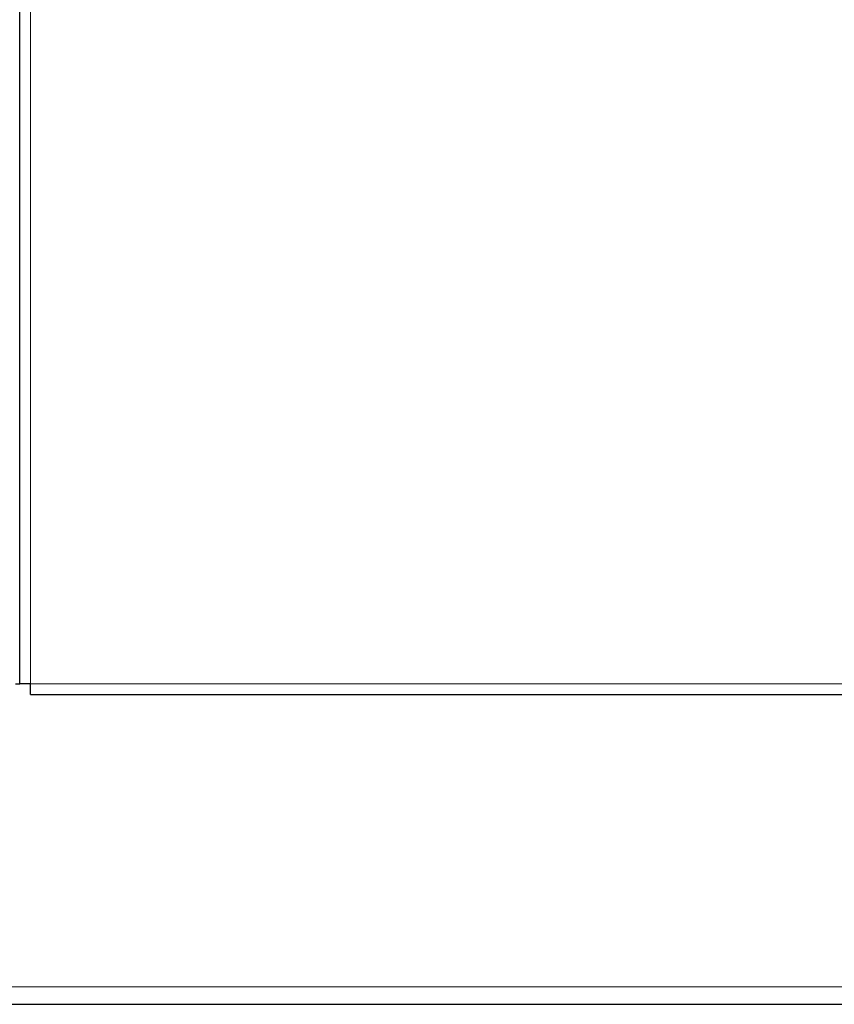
# Model space of a CAD drawing. Header units: millimetres. Extents: x 22 to 263, y 70 to 159.
# Tile 11 of 74: x 64.22 to 67.95, y 72.62 to 77.14. Entities that reach past the tile are written whole.
import ezdxf

# ---------------------------------------------------------------- set-up
doc = ezdxf.new("R2010")
doc.units = ezdxf.units.MM
doc.linetypes.add('PHANTOM', pattern=[12.7, 6.35, -1.27, 1.27, -1.27, 1.27, -1.27])

msp = doc.modelspace()

# ---------------------------------------------------------------- linework, layer by layer
at = {"color": 7, "linetype": 'Continuous', "lineweight": 25}
for p, q in [((64.2195, 74.0933), (64.2195, 101.2791)), ((64.1995, 74.0933), (64.2195, 74.0933)), ((64.2695, 74.0933), (64.2195, 74.0933)), ((64.2695, 74.0433), (64.2695, 74.0933)), ((64.2695, 74.0433), (74.4595, 74.0433)), ((37.6204, 72.6233), (69.5385, 72.6233))]:
    msp.add_line(p, q, dxfattribs=at)
at = {"color": 8, "linetype": 'PHANTOM', "lineweight": 18}
for p, q in [((64.2695, 74.0933), (64.2695, 101.2933)), ((64.2695, 74.0933), (74.4095, 74.0933)), ((25.2995, 72.7033), (74.4295, 72.7033))]:
    msp.add_line(p, q, dxfattribs=at)

doc.saveas('drawing.dxf')
